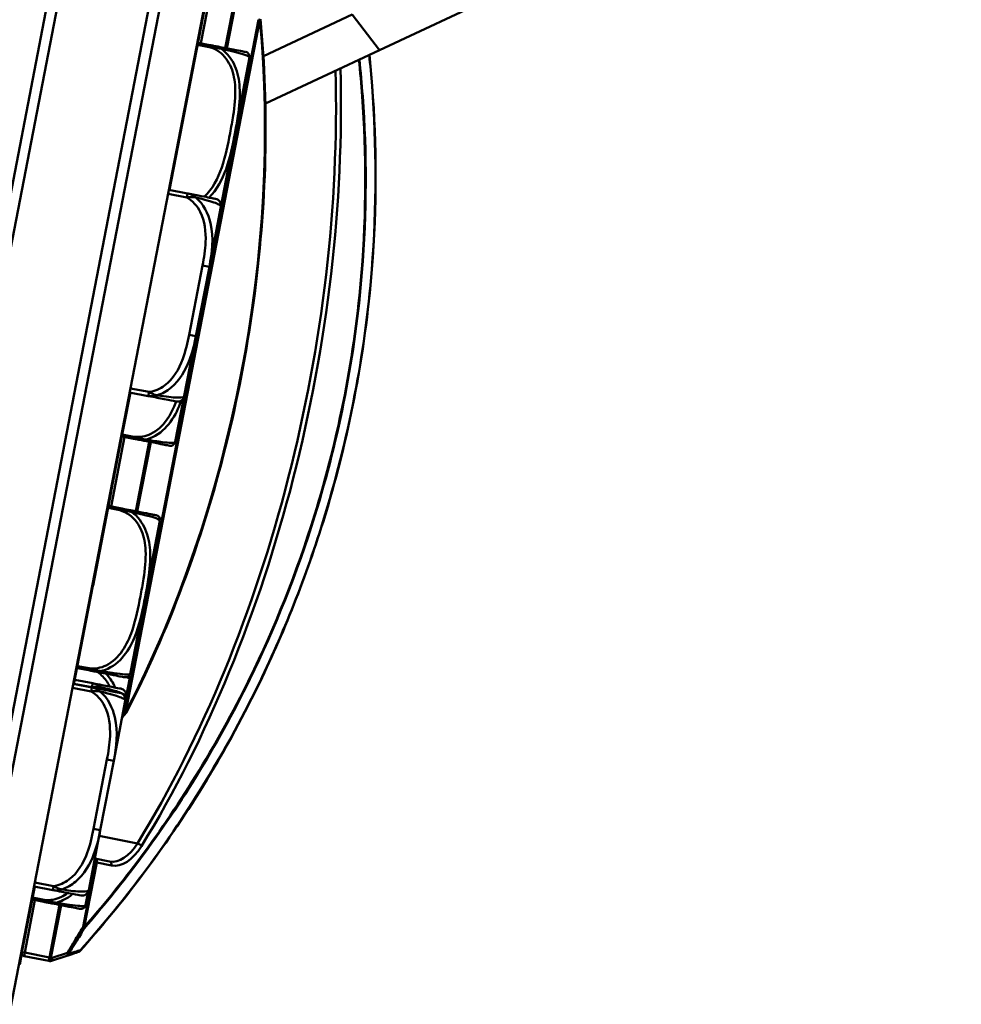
# Model space of a CAD drawing. Header units: inches. Extents: x 0.8 to 75.7, y -7.8 to 49.3.
# Tile 11 of 222: x 17.5 to 20.2, y 10.9 to 13.7. Entities that reach past the tile are written whole.
import ezdxf

# ---------------------------------------------------------------- set-up
doc = ezdxf.new("R2010")
doc.units = ezdxf.units.IN
doc.header["$MEASUREMENT"] = 0
for name, color, linetype, lineweight in [('Dimensions(ROSSANSI)', 7, 'Continuous', 25), ('Visible Edges(ROSSANSI)', 7, 'Continuous', 50), ('Visible Tangent Edges(ROSSANSI)', 7, 'Continuous', 50)]:
    doc.layers.add(name, color=color, linetype=linetype, lineweight=lineweight)
doc.styles.add('DEFAULT-ROSSANSI', font='arial.ttf')
doc.dimstyles.new('DEFAULT-ROSSANSI', dxfattribs={"dimtxt": 1, "dimasz": 0.098425, "dimexe": 0.125, "dimexo": 0.0625, "dimgap": 0.031496, "dimtad": 0, "dimtih": 1, "dimtoh": 1, "dimrnd": 1e-08, "dimzin": 0, "dimdsep": 46, "dimtxsty": 'DEFAULT-ROSSANSI', "dimcen": 0.09, "dimdle": 0.393701, "dimclrd": 7, "dimclre": 7, "dimclrt": 179, "dimadec": 0, "dimazin": 0, "dimtfac": 1, "dimtofl": 0, "dimtmove": 0, "dimatfit": 3, "dimfxl": 1, "dimtolj": 1, "dimtzin": 0, "dimlwd": 25, "dimlwe": 25, "dimarcsym": 0})

# ---------------------------------------------------------------- blocks, each defined once
blk = doc.blocks.new('*D7')
at = {"layer": 'Defpoints', "color": 0}
for p in [(19.9791, 26.1672), (2.7537, 7.6047), (15.8958, 5.062)]:
    blk.add_point(p, dxfattribs=at)
at = {"layer": 'Dimensions(ROSSANSI)', "color": 7, "lineweight": 25}
for p, q in [((19.9178, 26.1791), (6.7143, 28.7336)), ((6.8183, 28.6132), (4.9255, 18.8296)), ((2.7724, 7.7013), (4.6653, 17.4849)), ((15.8345, 5.0739), (2.631, 7.6284))]:
    blk.add_line(p, q, dxfattribs=at)
at = {"layer": 'Dimensions(ROSSANSI)', "color": 7}
for points in [[(6.8022, 28.6163), (6.8344, 28.6101), (6.837, 28.7099)], [(2.7563, 7.7044), (2.7885, 7.6982), (2.7537, 7.6047)]]:
    blk.add_solid(points, dxfattribs=at)
at = {"layer": 'Dimensions(ROSSANSI)', "color": 179, "lineweight": 25, "insert": (0.7831, 18.7981), "char_height": 1, "attachment_point": 1, "style": 'DEFAULT-ROSSANSI'}
blk.add_mtext('\\A1;21.50 [546.0]', dxfattribs=at)
blk = doc.blocks.new('*D9')
at = {"layer": 'Defpoints', "color": 0}
for p in [(21.4894, 26.325), (16.1888, 4.5732), (19.979, 2.9683)]:
    blk.add_point(p, dxfattribs=at)
at = {"layer": 'Dimensions(ROSSANSI)', "color": 7, "lineweight": 25}
for p, q in [((21.547, 26.3006), (28.7103, 23.2673)), ((28.5568, 23.2255), (24.5718, 13.8145)), ((20.0174, 3.0589), (24.0024, 12.4698)), ((16.2464, 4.5489), (20.0941, 2.9196))]:
    blk.add_line(p, q, dxfattribs=at)
at = {"layer": 'Dimensions(ROSSANSI)', "color": 7}
for points in [[(28.5417, 23.2319), (28.5719, 23.2191), (28.5952, 23.3161)], [(20.0022, 3.0653), (20.0325, 3.0525), (19.979, 2.9683)]]:
    blk.add_solid(points, dxfattribs=at)
at = {"layer": 'Dimensions(ROSSANSI)', "color": 179, "lineweight": 25, "insert": (20.2748, 13.7831), "char_height": 1, "attachment_point": 1, "style": 'DEFAULT-ROSSANSI'}
blk.add_mtext('\\A1;22.10 [561.3]', dxfattribs=at)
blk = doc.blocks.new('*D12')
at = {"layer": 'Defpoints', "color": 0}
for p in [(19.7898, 29.9942), (13.8515, 26.4502), (21.4107, 26.1392), (13.8515, 8.2874)]:
    blk.add_point(p, dxfattribs=at)
at = {"layer": 'Dimensions(ROSSANSI)', "color": 7, "lineweight": 25}
for p, q in [((13.8515, 26.5127), (13.8515, 30.9168)), ((21.4351, 26.1967), (22.6753, 29.1256))]:
    blk.add_line(p, q, dxfattribs=at)
for start, end in [(81.16585, 89.74941), (67.30059, 75.85919)]:
    blk.add_arc((13.8515, 8.2874), 22.5044, start, end, dxfattribs=at)
at = {"layer": 'Dimensions(ROSSANSI)', "color": 7}
for points in [[(13.9499, 30.7752), (13.95, 30.808), (13.8515, 30.7918)], [(22.5422, 29.0638), (22.5295, 29.0336), (22.6266, 29.0105)]]:
    blk.add_solid(points, dxfattribs=at)
at = {"layer": 'Dimensions(ROSSANSI)', "color": 179, "lineweight": 25, "insert": (17.3391, 30.8529), "char_height": 1, "attachment_point": 1, "style": 'DEFAULT-ROSSANSI'}
blk.add_mtext('\\A1;23°', dxfattribs=at)

msp = doc.modelspace()

# ---------------------------------------------------------------- linework, layer by layer
at = {"layer": 'Visible Edges(ROSSANSI)'}
for p, q in [((16.1658, 4.7832), (19.4609, 21.8144)), ((16.2885, 4.7595), (19.5836, 21.7906)), ((19.1271, 21.7631), (16.2236, 6.7564)), ((16.2588, 6.7801), (19.1508, 21.7279)), ((19.4041, 21.6789), (16.5121, 6.7311)), ((18.0856, 14.0375), (17.9242, 13.2035)), ((18.94, 13.7978), (18.5252, 13.6039)), ((18.1927, 13.5865), (18.4466, 13.7052)), ((18.0391, 13.6182), (18.0057, 13.6246)), ((18.1984, 13.4512), (18.5252, 13.6039)), ((18.0716, 13.1594), (18.1528, 13.5794)), ((17.9757, 13.1935), (17.9223, 13.2039)), ((18.0381, 12.9837), (18.0712, 13.155)), ((17.9997, 12.7851), (18.0381, 12.9837)), ((17.9665, 12.6139), (17.9997, 12.7851)), ((17.8121, 12.6237), (17.7766, 12.4404)), ((17.8101, 12.6241), (17.8635, 12.6137)), ((17.9411, 12.4852), (17.9652, 12.6096)), ((17.7878, 12.4981), (17.8211, 12.4916)), ((17.7764, 12.4394), (17.7574, 12.3412)), ((17.7744, 12.4397), (17.7764, 12.4394)), ((17.7746, 12.4405), (17.7766, 12.4401)), ((17.7746, 12.4403), (17.7765, 12.4399)), ((17.7747, 12.4408), (17.7766, 12.4404)), ((17.7553, 12.341), (17.7573, 12.3406)), ((17.7553, 12.3408), (17.7573, 12.3404)), ((17.7553, 12.3406), (17.7572, 12.3403)), ((17.7555, 12.3416), (17.7574, 12.3412)), ((17.7572, 12.3401), (17.7052, 12.0714)), ((17.7552, 12.3405), (17.7572, 12.3401)), ((17.7827, 12.2927), (17.7493, 12.2992)), ((17.8129, 11.8225), (17.8964, 12.2539)), ((17.7051, 12.0708), (17.6861, 11.9726)), ((17.7031, 12.0711), (17.7051, 12.0708)), ((17.7033, 12.0718), (17.7052, 12.0714)), ((17.686, 11.9721), (17.6507, 11.7897)), ((17.684, 11.9725), (17.686, 11.9721)), ((17.6841, 11.973), (17.6861, 11.9726)), ((17.6596, 11.8354), (17.6929, 11.8289)), ((17.7022, 11.7798), (17.6488, 11.7901)), ((17.7045, 11.792), (17.6531, 11.8019)), ((17.7023, 11.7804), (17.7045, 11.792)), ((17.8001, 11.7534), (17.8096, 11.8027)), ((17.7977, 11.7412), (17.8001, 11.7534)), ((17.7646, 11.57), (17.7977, 11.7412)), ((17.7261, 11.3713), (17.7646, 11.57)), ((17.693, 11.2001), (17.7261, 11.3713)), ((17.7522, 11.2821), (17.7104, 11.2902)), ((17.5385, 11.2099), (17.5049, 11.0363)), ((17.5366, 11.2103), (17.59, 11.2)), ((17.6847, 11.1598), (17.6917, 11.1959)), ((17.6855, 11.1611), (17.693, 11.2001)), ((17.5313, 11.1727), (17.5647, 11.1662)), ((17.5049, 11.0363), (17.4955, 10.9872)), ((17.5083, 11.0113), (17.5785, 10.9977)), ((17.5785, 10.9977), (17.5815, 10.9971)), ((17.5866, 10.9974), (17.6303, 11.012))]:
    msp.add_line(p, q, dxfattribs=at)
for centre, radius, start, end in [((18.1396, 13.5847), 0.0138, 355.5035, 79.05), ((18.1238, 13.585), 0.0295, 349.05, 354.922), ((18.0297, 13.5933), 0.124, 354.922, 355.5035), ((18.0519, 13.1587), 0.0197, 349.05, 79.05), ((17.9472, 12.6176), 0.0197, 259.05, 349.05), ((17.8217, 12.5182), 0.124, 342.5965, 343.178), ((17.9121, 12.4908), 0.0295, 343.178, 349.05), ((17.9269, 12.4852), 0.0138, 259.05, 342.5965), ((17.8832, 12.2593), 0.0138, 355.5035, 79.05), ((17.8674, 12.2595), 0.0295, 349.05, 354.922), ((17.7733, 12.2679), 0.124, 354.922, 355.5035), ((17.7987, 11.8225), 0.0138, 259.05, 342.5965), ((17.7941, 11.8057), 0.0157, 349.05, 26.0181), ((17.6935, 11.8555), 0.124, 342.5965, 343.178), ((17.7839, 11.8281), 0.0295, 343.178, 349.05), ((17.7784, 11.745), 0.0197, 349.05, 79.05), ((17.7807, 11.7572), 0.0197, 349.05, 79.05), ((17.7914, 11.7123), 0.01, 320.943, 332.547), ((17.6737, 11.2038), 0.0197, 259.05, 349.05), ((17.67, 11.1641), 0.0157, 332.4092, 349.05), ((17.6557, 11.1654), 0.0295, 343.178, 349.05), ((17.6705, 11.1598), 0.0138, 259.05, 342.5965), ((17.5653, 11.1927), 0.124, 342.5965, 343.178), ((17.5102, 11.0211), 0.01, 205.9199, 259.05), ((17.6611, 11.0328), 0.01, 288.4184, 318.2627), ((17.5834, 11.0069), 0.01, 259.05, 288.4184)]:
    msp.add_arc(centre, radius, start, end, dxfattribs=at)
for points, knots in [([(17.8003, 11.7077), (17.8598, 11.8223), (17.9139, 11.9446), (18.0093, 12.1997), (18.0505, 12.3326), (18.1186, 12.6039), (18.1453, 12.7423), (18.1834, 13.0194), (18.1947, 13.158), (18.2014, 13.4303), (18.1968, 13.5639), (18.1843, 13.6925)], [1.0802358, 1.0802358, 1.0802358, 1.0802358, 1.27646, 1.27646, 1.4726842, 1.4726842, 1.6689084, 1.6689084, 1.8651326, 1.8651326, 2.0613568, 2.0613568, 2.0613568, 2.0613568]), ([(18.1422, 13.5982), (18.1421, 13.5982), (18.142, 13.5983), (18.1375, 13.5991), (18.1319, 13.6002), (18.118, 13.6029), (18.0845, 13.6094), (18.0713, 13.6119), (18.0554, 13.615), (18.0391, 13.6182)], [1.0315402, 1.0315402, 1.0315402, 1.0315402, 1.2894252, 1.2894252, 1.2894252, 1.6107738, 1.6107738, 1.6107738, 1.7373496, 1.7373496, 1.7373496, 1.7373496]), ([(17.6686, 11.0261), (17.7253, 11.0897), (17.7809, 11.1569), (17.8954, 11.3076), (17.9539, 11.392), (18.0656, 11.5712), (18.1187, 11.6659), (18.2434, 11.9176), (18.3098, 12.0815), (18.3996, 12.3697), (18.4299, 12.4896), (18.4533, 12.6109), (18.4768, 12.7322), (18.4934, 12.8548), (18.5177, 13.1557), (18.5171, 13.3324), (18.5016, 13.5314), (18.4989, 13.5609), (18.4959, 13.5902)], [0.205703, 0.205703, 0.205703, 0.205703, 1.01733, 1.01733, 1.924013, 1.924013, 2.830701, 2.830701, 4.215232, 4.215232, 5.153714, 5.153714, 5.153714, 6.092195, 6.092195, 7.476726, 7.476726, 7.719969, 7.719969, 7.719969, 7.719969]), ([(18.0556, 13.1781), (18.0553, 13.1781), (18.0547, 13.1782), (18.0509, 13.179), (18.0459, 13.18), (18.0356, 13.182), (18.015, 13.1859), (18.0043, 13.188), (17.9909, 13.1906), (17.9757, 13.1935)], [0.2569537, 0.2569537, 0.2569537, 0.2569537, 0.4371919, 0.4371919, 0.4371919, 0.6739428, 0.6739428, 0.6739428, 0.7963818, 0.7963818, 0.7963818, 0.7963818]), ([(17.8635, 12.6137), (17.8815, 12.6103), (17.897, 12.6073), (17.9085, 12.605), (17.9261, 12.6016), (17.9349, 12.5999), (17.9393, 12.5991), (17.9426, 12.5984), (17.9431, 12.5983), (17.9435, 12.5983)], [-0.7968224, -0.7968224, -0.7968224, -0.7968224, -0.6514613, -0.6514613, -0.6514613, -0.427691, -0.427691, -0.427691, -0.2569517, -0.2569517, -0.2569517, -0.2569517]), ([(17.8211, 12.4916), (17.8313, 12.4896), (17.8415, 12.4877), (17.8508, 12.4859), (17.8678, 12.4826), (17.8819, 12.4799), (17.8923, 12.4778), (17.9027, 12.4758), (17.9095, 12.4745), (17.914, 12.4736), (17.9204, 12.4724), (17.9225, 12.472), (17.9235, 12.4718), (17.9241, 12.4717), (17.9242, 12.4717), (17.9243, 12.4717)], [0.3257308, 0.3257308, 0.3257308, 0.3257308, 0.4047738, 0.4047738, 0.4047738, 0.5505317, 0.5505317, 0.5505317, 0.6962896, 0.6962896, 0.6962896, 0.9025977, 0.9025977, 0.9025977, 1.0315402, 1.0315402, 1.0315402, 1.0315402]), ([(17.8858, 12.2728), (17.8857, 12.2728), (17.8856, 12.2728), (17.8811, 12.2737), (17.8754, 12.2748), (17.8615, 12.2775), (17.8281, 12.284), (17.8149, 12.2865), (17.799, 12.2896), (17.7827, 12.2927)], [1.0315402, 1.0315402, 1.0315402, 1.0315402, 1.2894252, 1.2894252, 1.2894252, 1.6107738, 1.6107738, 1.6107738, 1.7373496, 1.7373496, 1.7373496, 1.7373496]), ([(17.6929, 11.8289), (17.7031, 11.8269), (17.7133, 11.825), (17.7225, 11.8232), (17.7396, 11.8199), (17.7537, 11.8171), (17.7641, 11.8151), (17.7745, 11.8131), (17.7812, 11.8118), (17.7858, 11.8109), (17.7922, 11.8097), (17.7943, 11.8093), (17.7953, 11.8091), (17.7959, 11.809), (17.796, 11.809), (17.7961, 11.809)], [0.3257308, 0.3257308, 0.3257308, 0.3257308, 0.4047738, 0.4047738, 0.4047738, 0.5505317, 0.5505317, 0.5505317, 0.6962896, 0.6962896, 0.6962896, 0.9025977, 0.9025977, 0.9025977, 1.0315402, 1.0315402, 1.0315402, 1.0315402]), ([(17.7821, 11.7643), (17.7817, 11.7644), (17.7812, 11.7645), (17.7774, 11.7652), (17.7723, 11.7662), (17.762, 11.7682), (17.7414, 11.7722), (17.7308, 11.7742), (17.7174, 11.7768), (17.7022, 11.7798)], [0.2569537, 0.2569537, 0.2569537, 0.2569537, 0.4371919, 0.4371919, 0.4371919, 0.6739428, 0.6739428, 0.6739428, 0.7963818, 0.7963818, 0.7963818, 0.7963818]), ([(17.7845, 11.7765), (17.7831, 11.7768), (17.7811, 11.7772), (17.741, 11.7849), (17.7141, 11.7901), (17.7045, 11.792)], [0.2569537, 0.2569537, 0.2569537, 0.2569537, 0.5651984, 0.7193207, 0.7963818, 0.7963818, 0.7963818, 0.7963818]), ([(17.59, 11.2), (17.6079, 11.1965), (17.6234, 11.1935), (17.6349, 11.1913), (17.6526, 11.1878), (17.6614, 11.1861), (17.6658, 11.1853), (17.6691, 11.1846), (17.6696, 11.1846), (17.6699, 11.1845)], [-0.7968224, -0.7968224, -0.7968224, -0.7968224, -0.6514613, -0.6514613, -0.6514613, -0.427691, -0.427691, -0.427691, -0.2569517, -0.2569517, -0.2569517, -0.2569517]), ([(17.5647, 11.1662), (17.5749, 11.1642), (17.5851, 11.1623), (17.5943, 11.1605), (17.6113, 11.1572), (17.6255, 11.1544), (17.6359, 11.1524), (17.6462, 11.1504), (17.653, 11.1491), (17.6576, 11.1482), (17.664, 11.147), (17.6661, 11.1466), (17.6671, 11.1464), (17.6677, 11.1463), (17.6678, 11.1463), (17.6678, 11.1462)], [0.3257308, 0.3257308, 0.3257308, 0.3257308, 0.4047738, 0.4047738, 0.4047738, 0.5505317, 0.5505317, 0.5505317, 0.6962896, 0.6962896, 0.6962896, 0.9025977, 0.9025977, 0.9025977, 1.0315402, 1.0315402, 1.0315402, 1.0315402]), ([(17.6303, 11.012), (17.6326, 11.0128), (17.6349, 11.0135), (17.6407, 11.0155), (17.6443, 11.0167), (17.6479, 11.0179), (17.6509, 11.0188), (17.6538, 11.0198), (17.6593, 11.0216), (17.6618, 11.0225), (17.6643, 11.0233)], [0.0250944, 0.0250944, 0.0250944, 0.0250944, 0.0690821, 0.0690821, 0.1381643, 0.1381643, 0.1381643, 0.195225, 0.195225, 0.2431639, 0.2431639, 0.2431639, 0.2431639])]:
    msp.add_open_spline(points, degree=3, knots=knots, dxfattribs=at)
for points, degree in [([(17.7765, 12.4398), (17.7765, 12.4396), (17.7764, 12.4394)], 2), ([(17.7766, 12.4401), (17.7765, 12.44), (17.7765, 12.4399)], 2), ([(17.7765, 12.4399), (17.7765, 12.4398), (17.7765, 12.4398)], 2), ([(17.7766, 12.4404), (17.7766, 12.4403), (17.7766, 12.4401)], 2), ([(17.7574, 12.3412), (17.7573, 12.3408), (17.7573, 12.3406)], 2), ([(17.7573, 12.3406), (17.7573, 12.3405), (17.7573, 12.3404)], 2), ([(17.7573, 12.3404), (17.7572, 12.3403), (17.7572, 12.3403)], 2), ([(17.7572, 12.3403), (17.7572, 12.3402), (17.7572, 12.3401)], 2), ([(17.7052, 12.0714), (17.7052, 12.0711), (17.7051, 12.0708)], 2), ([(17.6861, 11.9726), (17.686, 11.9723), (17.686, 11.9721)], 2), ([(17.7883, 11.6928), (17.7919, 11.6972), (17.7956, 11.7016), (17.7991, 11.706)], 3)]:
    msp.add_open_spline(points, degree=degree, dxfattribs=at)
at = {"layer": 'Visible Tangent Edges(ROSSANSI)'}
for p, q in [((18.0136, 13.6231), (18.0562, 13.8436)), ((18.1264, 13.83), (18.0838, 13.6095)), ((18.0884, 13.6086), (18.1311, 13.8291)), ((18.4466, 13.7052), (18.5252, 13.6039)), ((18.1789, 13.6907), (17.796, 11.7114)), ((17.7995, 11.7107), (18.1825, 13.69)), ((18.1825, 13.69), (18.1789, 13.6907)), ((18.0046, 13.6188), (18.038, 13.6124)), ((18.038, 13.6124), (18.0391, 13.6182)), ((18.0715, 13.1601), (18.1532, 13.5823)), ((17.92, 13.1923), (17.9735, 13.1819)), ((17.9735, 13.1819), (17.9757, 13.1935)), ((18.0188, 12.9875), (17.9803, 12.7889)), ((18.0188, 12.9875), (18.0381, 12.9837)), ((17.9803, 12.7889), (17.9997, 12.7851)), ((17.8658, 12.6253), (17.8124, 12.6357)), ((17.8635, 12.6137), (17.8658, 12.6253)), ((17.9404, 12.4823), (17.9649, 12.6091)), ((17.7571, 12.2977), (17.7956, 12.4966)), ((17.8223, 12.4974), (17.7889, 12.5039)), ((17.8211, 12.4916), (17.8223, 12.4974)), ((17.8658, 12.483), (17.8273, 12.2841)), ((17.832, 12.2832), (17.8704, 12.4821)), ((17.7745, 12.4401), (17.7765, 12.4398)), ((17.7482, 12.2934), (17.7815, 12.2869)), ((17.7815, 12.2869), (17.7827, 12.2927)), ((17.8122, 11.8196), (17.8968, 12.2569)), ((17.694, 11.8347), (17.6607, 11.8412)), ((17.6929, 11.8289), (17.694, 11.8347)), ((17.7354, 11.8088), (17.7354, 11.8088)), ((17.7422, 11.8192), (17.7422, 11.8192)), ((17.6465, 11.7785), (17.6999, 11.7682)), ((17.6508, 11.7903), (17.7023, 11.7804)), ((17.6999, 11.7682), (17.7022, 11.7798)), ((17.7393, 11.8042), (17.7393, 11.8042)), ((17.796, 11.7114), (17.7995, 11.7107)), ((17.7452, 11.5737), (17.7068, 11.3751)), ((17.7452, 11.5737), (17.7646, 11.57)), ((17.7068, 11.3751), (17.7261, 11.3713)), ((17.8324, 11.3338), (17.723, 11.355)), ((17.7125, 11.2796), (17.6767, 11.0948)), ((17.6802, 11.0941), (17.716, 11.2789)), ((17.7085, 11.2804), (17.7125, 11.2796)), ((17.716, 11.2789), (17.7125, 11.2796)), ((17.716, 11.2789), (17.7584, 11.2707)), ((17.5922, 11.2115), (17.5388, 11.2219)), ((17.59, 11.2), (17.5922, 11.2115)), ((17.684, 11.1569), (17.6914, 11.1953)), ((17.5102, 11.0211), (17.5392, 11.1711)), ((17.5658, 11.172), (17.5325, 11.1784)), ((17.5647, 11.1662), (17.5658, 11.172)), ((17.6094, 11.1576), (17.5804, 11.0075)), ((17.585, 11.0066), (17.614, 11.1567)), ((17.6767, 11.0948), (17.6802, 11.0941)), ((17.5023, 11.0226), (17.5102, 11.0211)), ((17.503, 11.0367), (17.5049, 11.0363)), ((17.5102, 11.0211), (17.5083, 11.0113)), ((17.5804, 11.0075), (17.5102, 11.0211)), ((17.6318, 11.0206), (17.5881, 11.006)), ((17.5785, 10.9977), (17.5804, 11.0075)), ((17.5804, 11.0075), (17.585, 11.0066)), ((17.5881, 11.006), (17.585, 11.0066))]:
    msp.add_line(p, q, dxfattribs=at)
msp.add_arc((16.1346, 13.0595), 2.1395, 320.7157, 320.943, dxfattribs=at)
for centre, major_axis, ratio, start_param, end_param in [((16.9632, 12.8992), (-0.4064, -2.1006), 0.5547, 1.080236, 2.061357), ((18.1743, 13.6915), (0.00995, 0.00097), 0.391996, 5.635983, 6.283185), ((16.9877, 12.8944), (-0.4653, -2.4049), 0.5547, 0.976398, 1.950042), ((16.9959, 12.8929), (0.4672, 2.4148), 0.5547, 4.11799, 5.09393), ((17.7914, 11.7123), (0.00777, -0.0063), 0.244484, 0, 1.141522), ((17.7914, 11.7123), (0.00887, -0.00461), 0.391996, 0, 0.647202), ((17.7807, 11.4294), (-0.0285, -0.1473), 0.5547, 0, 0.976398), ((17.8358, 11.3275), (0.00853, -0.00523), 0.465957, 0.677589, 2.248385), ((17.7888, 11.4278), (-0.0304, -0.1571), 0.5547, 0, 0.976398), ((17.7078, 11.2805), (0.0019, 0.00982), 0.83205, 4.712389, 6.198195), ((17.7078, 11.2805), (0.0019, 0.00982), 0.471858, 4.712389, 6.132933), ((17.7503, 11.2723), (0.0019, 0.00982), 0.83205, 4.712389, 6.283185), ((17.6721, 11.0957), (0.00859, -0.00511), 0.178388, 0.30791, 1.110784), ((17.6721, 11.0957), (0.00753, -0.00658), 0.60209, 0.38277, 0.768059), ((17.6271, 11.0215), (0.00316, -0.00949), 0.42269, 0, 1.337269), ((17.6271, 11.0215), (0.00316, -0.00949), 0.908669, 0, 0.804377), ((17.6271, 11.0215), (0.00851, -0.00525), 0.185948, 0.311111, 1.113669), ((17.6611, 11.0328), (0.00316, -0.00949), 0.90902, 0, 0.810929), ((17.6611, 11.0328), (0.00746, -0.00666), 0.603716, 0, 0.388684), ((17.5804, 11.0075), (-0.0019, -0.00982), 0.471858, 0, 1.570796), ((17.5834, 11.0069), (-0.0019, -0.00982), 0.471858, 0, 1.570796), ((17.5834, 11.0069), (0.00316, -0.00949), 0.42269, 0, 1.337269)]:
    msp.add_ellipse(centre, major_axis=major_axis, ratio=ratio, start_param=start_param, end_param=end_param, dxfattribs=at)
for points, knots in [([(18.038, 13.6124), (18.0481, 13.6098), (18.0577, 13.6052), (18.0661, 13.5991), (18.0816, 13.5878), (18.0931, 13.5714), (18.1004, 13.5536), (18.1077, 13.5357), (18.1111, 13.5165), (18.1121, 13.4974), (18.1135, 13.4702), (18.1104, 13.443), (18.1062, 13.4163), (18.1036, 13.3996), (18.1006, 13.3829), (18.0974, 13.3663), (18.0909, 13.3331), (18.0843, 13.2999), (18.0734, 13.2676), (18.0628, 13.2366), (18.0471, 13.2053), (18.0228, 13.1841)], [0.325731, 0.325731, 0.325731, 0.325731, 0.404774, 0.404774, 0.404774, 0.550532, 0.550532, 0.550532, 0.69629, 0.69629, 0.69629, 0.902598, 0.902598, 0.902598, 1.03154, 1.03154, 1.03154, 1.289425, 1.289425, 1.289425, 1.538211, 1.538211, 1.538211, 1.538211]), ([(18.038, 13.6124), (18.0399, 13.6121), (18.0419, 13.6118), (18.0457, 13.6114), (18.0475, 13.6112), (18.0505, 13.6109), (18.0517, 13.6108), (18.0536, 13.6106), (18.0543, 13.6105), (18.0565, 13.6102), (18.058, 13.6101), (18.0618, 13.6095), (18.0641, 13.6091), (18.0685, 13.6082), (18.0705, 13.6077), (18.0725, 13.6071)], [-0.0844808, -0.0844808, -0.0844808, -0.0844808, -0.06943799, -0.06943799, -0.05587828, -0.05587828, -0.04740346, -0.04740346, -0.04210669, -0.04210669, -0.03151317, -0.03151317, -0.01456352, -0.01456352, 0.00026741, 0.00026741, 0.00026741, 0.00026741]), ([(18.0725, 13.6071), (18.0706, 13.6082), (18.0687, 13.6092), (18.0645, 13.6112), (18.0623, 13.6121), (18.0586, 13.6134), (18.0572, 13.6139), (18.0551, 13.6145), (18.0544, 13.6147), (18.0525, 13.6152), (18.0514, 13.6155), (18.0485, 13.6162), (18.0467, 13.6166), (18.043, 13.6174), (18.041, 13.6178), (18.0391, 13.6182)], [-0.00026741, -0.00026741, -0.00026741, -0.00026741, 0.01456352, 0.01456352, 0.03151317, 0.03151317, 0.04210669, 0.04210669, 0.04740346, 0.04740346, 0.05587828, 0.05587828, 0.06943799, 0.06943799, 0.0844808, 0.0844808, 0.0844808, 0.0844808]), ([(18.4954, 13.59), (18.4985, 13.5604), (18.5012, 13.5306), (18.5166, 13.3315), (18.5172, 13.155), (18.493, 12.8545), (18.4763, 12.7321), (18.4529, 12.611), (18.4295, 12.4899), (18.3992, 12.3701), (18.3096, 12.0823), (18.2433, 11.9187), (18.1188, 11.6673), (18.0658, 11.5727), (17.9544, 11.3938), (17.896, 11.3095), (17.7817, 11.159), (17.7261, 11.0918), (17.6695, 11.0283)], [-7.722946, -7.722946, -7.722946, -7.722946, -7.476726, -7.476726, -6.092195, -6.092195, -5.153714, -5.153714, -5.153714, -4.215232, -4.215232, -2.830701, -2.830701, -1.924013, -1.924013, -1.01733, -1.01733, -0.205703, -0.205703, -0.205703, -0.205703]), ([(18.0366, 13.1813), (18.0601, 13.2035), (18.0755, 13.2339), (18.0859, 13.2634), (18.0976, 13.2967), (18.1043, 13.3302), (18.1108, 13.3637), (18.114, 13.3804), (18.1171, 13.3972), (18.1197, 13.4142), (18.1238, 13.4414), (18.1268, 13.4695), (18.1248, 13.498), (18.1234, 13.5182), (18.1194, 13.5387), (18.1111, 13.5579), (18.1027, 13.577), (18.0898, 13.5947), (18.0725, 13.6071)], [-1.518152, -1.518152, -1.518152, -1.518152, -1.289425, -1.289425, -1.289425, -1.03154, -1.03154, -1.03154, -0.902598, -0.902598, -0.902598, -0.69629, -0.69629, -0.69629, -0.550532, -0.550532, -0.550532, -0.405761, -0.405761, -0.405761, -0.405761]), ([(18.0725, 13.6071), (18.0786, 13.6058), (18.0844, 13.6045), (18.0898, 13.6033), (18.1272, 13.595), (18.1425, 13.5898), (18.1485, 13.587), (18.1533, 13.5846), (18.1533, 13.5836), (18.1533, 13.5836)], [-1.6573193, -1.6573193, -1.6573193, -1.6573193, -1.6107738, -1.6107738, -1.6107738, -1.2894252, -1.2894252, -1.2894252, -1.0315402, -1.0315402, -1.0315402, -1.0315402]), ([(18.4659, 13.5762), (18.4696, 13.5413), (18.4728, 13.5061), (18.4874, 13.3083), (18.4875, 13.139), (18.4639, 12.8505), (18.4478, 12.7328), (18.4253, 12.6163), (18.4027, 12.4998), (18.3737, 12.3846), (18.288, 12.1081), (18.2248, 11.9511), (18.1053, 11.7074), (18.0538, 11.6146), (17.9453, 11.439), (17.8885, 11.3563), (17.7811, 11.2137), (17.7311, 11.1524), (17.6802, 11.0941)], [2.443834, 2.443834, 2.443834, 2.443834, 2.735767, 2.735767, 4.066581, 4.066581, 4.970623, 4.970623, 4.970623, 5.874664, 5.874664, 7.205478, 7.205478, 8.095734, 8.095734, 8.985984, 8.985984, 9.724261, 9.724261, 9.724261, 9.724261]), ([(17.6805, 11.0913), (17.7315, 11.1496), (17.7815, 11.2111), (17.889, 11.354), (17.9459, 11.4368), (18.0545, 11.6127), (18.1061, 11.7057), (18.2257, 11.9497), (18.2891, 12.1071), (18.3749, 12.384), (18.4039, 12.4994), (18.4265, 12.6161), (18.4491, 12.7328), (18.4652, 12.8507), (18.4888, 13.1396), (18.4888, 13.3092), (18.4742, 13.5071), (18.4711, 13.5421), (18.4674, 13.5769)], [-9.724261, -9.724261, -9.724261, -9.724261, -8.985984, -8.985984, -8.095734, -8.095734, -7.205478, -7.205478, -5.874664, -5.874664, -4.970623, -4.970623, -4.970623, -4.066581, -4.066581, -2.735767, -2.735767, -2.44558, -2.44558, -2.44558, -2.44558]), ([(17.9991, 13.182), (17.9978, 13.1831), (17.9965, 13.1842), (17.9937, 13.1862), (17.9921, 13.1872), (17.9896, 13.1886), (17.9886, 13.1891), (17.9871, 13.1898), (17.9866, 13.19), (17.9853, 13.1906), (17.9845, 13.1909), (17.9824, 13.1917), (17.9812, 13.1921), (17.9785, 13.1929), (17.9771, 13.1933), (17.9757, 13.1935)], [-0.00023197, -0.00023197, -0.00023197, -0.00023197, 0.00913095, 0.00913095, 0.01983142, 0.01983142, 0.02651922, 0.02651922, 0.02986312, 0.02986312, 0.03521335, 0.03521335, 0.04377373, 0.04377373, 0.0532704, 0.0532704, 0.0532704, 0.0532704]), ([(17.9735, 13.1819), (17.9749, 13.1822), (17.9765, 13.1824), (17.9794, 13.1828), (17.9807, 13.1829), (17.983, 13.183), (17.9839, 13.1831), (17.9853, 13.1831), (17.9858, 13.1831), (17.9874, 13.1832), (17.9885, 13.1832), (17.9913, 13.1831), (17.9931, 13.1829), (17.9962, 13.1826), (17.9977, 13.1823), (17.9991, 13.182)], [-0.0532704, -0.0532704, -0.0532704, -0.0532704, -0.04377373, -0.04377373, -0.03521335, -0.03521335, -0.02986312, -0.02986312, -0.02651922, -0.02651922, -0.01983142, -0.01983142, -0.00913095, -0.00913095, 0.00023197, 0.00023197, 0.00023197, 0.00023197]), ([(17.9735, 13.1819), (17.9903, 13.1728), (18.0034, 13.1576), (18.012, 13.1404), (18.0253, 13.114), (18.0285, 13.0837), (18.0274, 13.0543), (18.0265, 13.0319), (18.023, 13.0095), (18.0188, 12.9875)], [-0.7968224, -0.7968224, -0.7968224, -0.7968224, -0.6514613, -0.6514613, -0.6514613, -0.427691, -0.427691, -0.427691, -0.2569517, -0.2569517, -0.2569517, -0.2569517]), ([(17.9991, 13.182), (18.0117, 13.1791), (18.0232, 13.1762), (18.0524, 13.168), (18.0624, 13.1638), (18.0708, 13.1582), (18.0718, 13.1563), (18.0712, 13.155)], [-0.7478145, -0.7478145, -0.7478145, -0.7478145, -0.6493253, -0.6493253, -0.427691, -0.427691, -0.2569537, -0.2569537, -0.2569537, -0.2569537]), ([(18.0381, 12.9837), (18.0459, 13.0234), (18.0512, 13.0656), (18.0351, 13.1356), (18.0216, 13.1631), (17.9991, 13.182)], [0.2569517, 0.2569517, 0.2569517, 0.2569517, 0.5559983, 0.5559983, 0.7482818, 0.7482818, 0.7482818, 0.7482818]), ([(17.9803, 12.7889), (17.9758, 12.7656), (17.9704, 12.7423), (17.9621, 12.7201), (17.9512, 12.6909), (17.9351, 12.6626), (17.9101, 12.6438), (17.8971, 12.634), (17.8819, 12.6272), (17.8658, 12.6253)], [0.2569537, 0.2569537, 0.2569537, 0.2569537, 0.4371919, 0.4371919, 0.4371919, 0.6739428, 0.6739428, 0.6739428, 0.7963818, 0.7963818, 0.7963818, 0.7963818]), ([(17.8895, 12.6157), (17.9037, 12.6207), (17.9172, 12.6283), (17.9539, 12.6589), (17.9704, 12.6881), (17.9898, 12.7396), (17.9956, 12.7621), (17.9997, 12.7851)], [-0.7478145, -0.7478145, -0.7478145, -0.7478145, -0.6493253, -0.6493253, -0.427691, -0.427691, -0.2569537, -0.2569537, -0.2569537, -0.2569537]), ([(17.8895, 12.6157), (17.8881, 12.6159), (17.8867, 12.6163), (17.8836, 12.6171), (17.8819, 12.6176), (17.8793, 12.6186), (17.8783, 12.619), (17.8768, 12.6196), (17.8763, 12.6198), (17.875, 12.6204), (17.8742, 12.6208), (17.8722, 12.6217), (17.8709, 12.6224), (17.8684, 12.6238), (17.8671, 12.6245), (17.8658, 12.6253)], [-0.00023197, -0.00023197, -0.00023197, -0.00023197, 0.00913095, 0.00913095, 0.01983142, 0.01983142, 0.02651922, 0.02651922, 0.02986312, 0.02986312, 0.03521335, 0.03521335, 0.04377373, 0.04377373, 0.0532704, 0.0532704, 0.0532704, 0.0532704]), ([(17.9429, 12.5984), (17.9291, 12.5604), (17.9072, 12.5233), (17.871, 12.5057), (17.8559, 12.4984), (17.8388, 12.4952), (17.8223, 12.4974)], [1.3069496, 1.3069496, 1.3069496, 1.3069496, 1.6107738, 1.6107738, 1.6107738, 1.7373496, 1.7373496, 1.7373496, 1.7373496]), ([(17.8563, 12.4894), (17.8629, 12.491), (17.8694, 12.4933), (17.8756, 12.4962), (17.9185, 12.5161), (17.9431, 12.5592), (17.9577, 12.6007), (17.9577, 12.6008), (17.9577, 12.6009), (17.9578, 12.601)], [-1.6573193, -1.6573193, -1.6573193, -1.6573193, -1.6107738, -1.6107738, -1.6107738, -1.2894252, -1.2894252, -1.2894252, -1.2886638, -1.2886638, -1.2886638, -1.2886638]), ([(17.8635, 12.6137), (17.8649, 12.6135), (17.8663, 12.6133), (17.8691, 12.613), (17.8705, 12.6129), (17.8727, 12.6129), (17.8735, 12.6129), (17.8749, 12.6129), (17.8755, 12.6129), (17.8771, 12.6131), (17.8782, 12.6132), (17.8811, 12.6135), (17.8829, 12.6139), (17.8863, 12.6147), (17.8879, 12.6151), (17.8895, 12.6157)], [-0.0532704, -0.0532704, -0.0532704, -0.0532704, -0.04377373, -0.04377373, -0.03521335, -0.03521335, -0.02986312, -0.02986312, -0.02651922, -0.02651922, -0.01983142, -0.01983142, -0.00913095, -0.00913095, 0.00023197, 0.00023197, 0.00023197, 0.00023197]), ([(17.9665, 12.6139), (17.9662, 12.6115), (17.9628, 12.6088), (17.9333, 12.6098), (17.9149, 12.6117), (17.8895, 12.6157)], [0.2569517, 0.2569517, 0.2569517, 0.2569517, 0.5559983, 0.5559983, 0.7482818, 0.7482818, 0.7482818, 0.7482818]), ([(17.8211, 12.4916), (17.8231, 12.4912), (17.825, 12.4909), (17.8288, 12.4902), (17.8306, 12.4899), (17.8336, 12.4895), (17.8347, 12.4893), (17.8366, 12.4891), (17.8373, 12.489), (17.8395, 12.4888), (17.841, 12.4887), (17.8449, 12.4886), (17.8473, 12.4886), (17.8519, 12.4888), (17.8541, 12.4891), (17.8563, 12.4894)], [-0.0844808, -0.0844808, -0.0844808, -0.0844808, -0.06943799, -0.06943799, -0.05587828, -0.05587828, -0.04740346, -0.04740346, -0.04210669, -0.04210669, -0.03151317, -0.03151317, -0.01456352, -0.01456352, 0.00026741, 0.00026741, 0.00026741, 0.00026741]), ([(17.8563, 12.4894), (17.8542, 12.4896), (17.8521, 12.4899), (17.8477, 12.4907), (17.8454, 12.4912), (17.8417, 12.4921), (17.8402, 12.4925), (17.8381, 12.4931), (17.8374, 12.4932), (17.8356, 12.4938), (17.8344, 12.4941), (17.8316, 12.4949), (17.8298, 12.4954), (17.8261, 12.4964), (17.8242, 12.497), (17.8223, 12.4974)], [-0.00026741, -0.00026741, -0.00026741, -0.00026741, 0.01456352, 0.01456352, 0.03151317, 0.03151317, 0.04210669, 0.04210669, 0.04740346, 0.04740346, 0.05587828, 0.05587828, 0.06943799, 0.06943799, 0.0844808, 0.0844808, 0.0844808, 0.0844808]), ([(17.94, 12.4811), (17.94, 12.4811), (17.9398, 12.4809), (17.939, 12.4806), (17.9378, 12.4801), (17.9352, 12.4795), (17.9278, 12.4797), (17.9225, 12.4799), (17.9147, 12.4805), (17.9029, 12.4821), (17.8912, 12.4836), (17.8753, 12.4861), (17.8563, 12.4894)], [-1.0315402, -1.0315402, -1.0315402, -1.0315402, -0.9025977, -0.9025977, -0.9025977, -0.6962896, -0.6962896, -0.6962896, -0.5505317, -0.5505317, -0.5505317, -0.4057611, -0.4057611, -0.4057611, -0.4057611]), ([(17.7815, 12.2869), (17.7916, 12.2844), (17.8013, 12.2798), (17.8097, 12.2736), (17.8252, 12.2624), (17.8367, 12.246), (17.844, 12.2281), (17.8513, 12.2103), (17.8546, 12.1911), (17.8556, 12.1719), (17.857, 12.1448), (17.8539, 12.1176), (17.8498, 12.0909), (17.8472, 12.0741), (17.8441, 12.0575), (17.8409, 12.0409), (17.8345, 12.0076), (17.8279, 11.9744), (17.8169, 11.9422), (17.8033, 11.9021), (17.7811, 11.8616), (17.7428, 11.843), (17.7277, 11.8357), (17.7105, 11.8325), (17.694, 11.8347)], [0.325731, 0.325731, 0.325731, 0.325731, 0.404774, 0.404774, 0.404774, 0.550532, 0.550532, 0.550532, 0.69629, 0.69629, 0.69629, 0.902598, 0.902598, 0.902598, 1.03154, 1.03154, 1.03154, 1.289425, 1.289425, 1.289425, 1.610774, 1.610774, 1.610774, 1.73735, 1.73735, 1.73735, 1.73735]), ([(17.7815, 12.2869), (17.7835, 12.2867), (17.7855, 12.2864), (17.7893, 12.286), (17.7911, 12.2858), (17.7941, 12.2855), (17.7952, 12.2854), (17.7971, 12.2852), (17.7979, 12.2851), (17.8001, 12.2848), (17.8015, 12.2846), (17.8053, 12.2841), (17.8077, 12.2837), (17.8121, 12.2828), (17.8141, 12.2823), (17.8161, 12.2817)], [-0.0844808, -0.0844808, -0.0844808, -0.0844808, -0.06943799, -0.06943799, -0.05587828, -0.05587828, -0.04740346, -0.04740346, -0.04210669, -0.04210669, -0.03151317, -0.03151317, -0.01456352, -0.01456352, 0.00026741, 0.00026741, 0.00026741, 0.00026741]), ([(17.8161, 12.2817), (17.8142, 12.2828), (17.8123, 12.2838), (17.8081, 12.2858), (17.8058, 12.2867), (17.8022, 12.288), (17.8008, 12.2885), (17.7986, 12.2891), (17.7979, 12.2893), (17.7961, 12.2898), (17.795, 12.2901), (17.7921, 12.2908), (17.7903, 12.2912), (17.7866, 12.292), (17.7846, 12.2924), (17.7827, 12.2927)], [-0.00026741, -0.00026741, -0.00026741, -0.00026741, 0.01456352, 0.01456352, 0.03151317, 0.03151317, 0.04210669, 0.04210669, 0.04740346, 0.04740346, 0.05587828, 0.05587828, 0.06943799, 0.06943799, 0.0844808, 0.0844808, 0.0844808, 0.0844808]), ([(17.728, 11.8267), (17.7347, 11.8283), (17.7412, 11.8306), (17.7474, 11.8335), (17.7903, 11.8533), (17.8149, 11.8965), (17.8295, 11.938), (17.8412, 11.9713), (17.8479, 12.0048), (17.8544, 12.0383), (17.8576, 12.055), (17.8607, 12.0718), (17.8632, 12.0888), (17.8673, 12.116), (17.8703, 12.144), (17.8684, 12.1726), (17.867, 12.1928), (17.863, 12.2133), (17.8546, 12.2325), (17.8463, 12.2516), (17.8334, 12.2693), (17.8161, 12.2817)], [-1.657319, -1.657319, -1.657319, -1.657319, -1.610774, -1.610774, -1.610774, -1.289425, -1.289425, -1.289425, -1.03154, -1.03154, -1.03154, -0.902598, -0.902598, -0.902598, -0.69629, -0.69629, -0.69629, -0.550532, -0.550532, -0.550532, -0.405761, -0.405761, -0.405761, -0.405761]), ([(17.8161, 12.2817), (17.8221, 12.2804), (17.828, 12.2791), (17.8334, 12.2779), (17.8708, 12.2695), (17.886, 12.2644), (17.892, 12.2615), (17.8969, 12.2592), (17.8969, 12.2582), (17.8969, 12.2582)], [-1.6573193, -1.6573193, -1.6573193, -1.6573193, -1.6107738, -1.6107738, -1.6107738, -1.2894252, -1.2894252, -1.2894252, -1.0315402, -1.0315402, -1.0315402, -1.0315402]), ([(17.728, 11.8267), (17.726, 11.8269), (17.7239, 11.8272), (17.7195, 11.828), (17.7172, 11.8285), (17.7134, 11.8294), (17.712, 11.8298), (17.7099, 11.8303), (17.7092, 11.8305), (17.7073, 11.831), (17.7062, 11.8314), (17.7033, 11.8322), (17.7016, 11.8327), (17.6979, 11.8337), (17.696, 11.8342), (17.694, 11.8347)], [-0.00026741, -0.00026741, -0.00026741, -0.00026741, 0.01456352, 0.01456352, 0.03151317, 0.03151317, 0.04210669, 0.04210669, 0.04740346, 0.04740346, 0.05587828, 0.05587828, 0.06943799, 0.06943799, 0.0844808, 0.0844808, 0.0844808, 0.0844808]), ([(17.6929, 11.8289), (17.6949, 11.8285), (17.6968, 11.8282), (17.7006, 11.8275), (17.7024, 11.8272), (17.7053, 11.8268), (17.7065, 11.8266), (17.7084, 11.8264), (17.7091, 11.8263), (17.7113, 11.8261), (17.7128, 11.826), (17.7167, 11.8259), (17.7191, 11.8259), (17.7237, 11.8261), (17.7259, 11.8264), (17.728, 11.8267)], [-0.0844808, -0.0844808, -0.0844808, -0.0844808, -0.06943799, -0.06943799, -0.05587828, -0.05587828, -0.04740346, -0.04740346, -0.04210669, -0.04210669, -0.03151317, -0.03151317, -0.01456352, -0.01456352, 0.00026741, 0.00026741, 0.00026741, 0.00026741]), ([(17.7171, 11.8242), (17.7189, 11.8231), (17.7207, 11.8219), (17.7327, 11.8129), (17.7414, 11.8028), (17.7497, 11.7888), (17.7514, 11.7857), (17.7529, 11.7826)], [-0.5225739, -0.5225739, -0.5225739, -0.5225739, -0.5065022, -0.5065022, -0.4084798, -0.4084798, -0.3821964, -0.3821964, -0.3821964, -0.3821964]), ([(17.8118, 11.8184), (17.8118, 11.8184), (17.8116, 11.8182), (17.8108, 11.8179), (17.8096, 11.8174), (17.807, 11.8168), (17.7996, 11.817), (17.7943, 11.8172), (17.7865, 11.8178), (17.7747, 11.8194), (17.763, 11.8209), (17.7471, 11.8234), (17.728, 11.8267)], [-1.0315402, -1.0315402, -1.0315402, -1.0315402, -0.9025977, -0.9025977, -0.9025977, -0.6962896, -0.6962896, -0.6962896, -0.5505317, -0.5505317, -0.5505317, -0.4057611, -0.4057611, -0.4057611, -0.4057611]), ([(17.7689, 11.7795), (17.768, 11.7816), (17.7613, 11.7961), (17.7519, 11.8096), (17.7419, 11.8194)], [0.3596488, 0.3596488, 0.3596488, 0.3596488, 0.3751575, 0.4695942, 0.4695942, 0.4695942, 0.4695942]), ([(17.7256, 11.7682), (17.7243, 11.7693), (17.723, 11.7704), (17.7201, 11.7724), (17.7186, 11.7734), (17.716, 11.7748), (17.7151, 11.7753), (17.7136, 11.776), (17.7131, 11.7763), (17.7118, 11.7768), (17.711, 11.7771), (17.7089, 11.7779), (17.7076, 11.7784), (17.705, 11.7791), (17.7036, 11.7795), (17.7022, 11.7798)], [-0.00023197, -0.00023197, -0.00023197, -0.00023197, 0.00913095, 0.00913095, 0.01983142, 0.01983142, 0.02651922, 0.02651922, 0.02986312, 0.02986312, 0.03521335, 0.03521335, 0.04377373, 0.04377373, 0.0532704, 0.0532704, 0.0532704, 0.0532704]), ([(17.7023, 11.7804), (17.7106, 11.7818), (17.7197, 11.7821), (17.7279, 11.7805), (17.7279, 11.7805), (17.7279, 11.7805)], [-0.0532704, -0.0532704, -0.0532704, -0.0532704, 0, 0, 0.00020889, 0.00020889, 0.00020889, 0.00020889]), ([(17.7279, 11.7805), (17.7279, 11.7805), (17.7279, 11.7805), (17.7206, 11.7868), (17.7123, 11.7905), (17.7045, 11.792)], [-0.00023077, -0.00023077, -0.00023077, -0.00023077, 0, 0, 0.0532704, 0.0532704, 0.0532704, 0.0532704]), ([(17.7279, 11.7805), (17.7317, 11.7796), (17.7549, 11.7741), (17.7975, 11.7617), (17.8005, 11.7559), (17.8001, 11.7534)], [-0.7479209, -0.7479209, -0.7479209, -0.7479209, -0.7193207, -0.5651984, -0.2569537, -0.2569537, -0.2569537, -0.2569537]), ([(17.6999, 11.7682), (17.7014, 11.7684), (17.7029, 11.7686), (17.7058, 11.769), (17.7072, 11.7691), (17.7095, 11.7693), (17.7103, 11.7693), (17.7117, 11.7693), (17.7123, 11.7694), (17.7139, 11.7694), (17.715, 11.7694), (17.7178, 11.7693), (17.7195, 11.7691), (17.7227, 11.7688), (17.7241, 11.7685), (17.7256, 11.7682)], [-0.0532704, -0.0532704, -0.0532704, -0.0532704, -0.04377373, -0.04377373, -0.03521335, -0.03521335, -0.02986312, -0.02986312, -0.02651922, -0.02651922, -0.01983142, -0.01983142, -0.00913095, -0.00913095, 0.00023197, 0.00023197, 0.00023197, 0.00023197]), ([(17.6999, 11.7682), (17.7168, 11.7591), (17.7299, 11.7438), (17.7385, 11.7266), (17.7517, 11.7002), (17.755, 11.6699), (17.7539, 11.6405), (17.753, 11.6181), (17.7495, 11.5957), (17.7452, 11.5737)], [-0.7968224, -0.7968224, -0.7968224, -0.7968224, -0.6514613, -0.6514613, -0.6514613, -0.427691, -0.427691, -0.427691, -0.2569517, -0.2569517, -0.2569517, -0.2569517]), ([(17.7256, 11.7682), (17.7382, 11.7653), (17.7497, 11.7624), (17.7789, 11.7543), (17.7889, 11.75), (17.7973, 11.7444), (17.7983, 11.7425), (17.7977, 11.7412)], [-0.7478145, -0.7478145, -0.7478145, -0.7478145, -0.6493253, -0.6493253, -0.427691, -0.427691, -0.2569537, -0.2569537, -0.2569537, -0.2569537]), ([(17.7646, 11.57), (17.7724, 11.6097), (17.7777, 11.6518), (17.7615, 11.7218), (17.7481, 11.7493), (17.7256, 11.7682)], [0.2569517, 0.2569517, 0.2569517, 0.2569517, 0.5559983, 0.5559983, 0.7482818, 0.7482818, 0.7482818, 0.7482818]), ([(17.7068, 11.3751), (17.7023, 11.3519), (17.6968, 11.3285), (17.6886, 11.3063), (17.6777, 11.2771), (17.6616, 11.2488), (17.6365, 11.23), (17.6236, 11.2202), (17.6084, 11.2134), (17.5922, 11.2115)], [0.2569537, 0.2569537, 0.2569537, 0.2569537, 0.4371919, 0.4371919, 0.4371919, 0.6739428, 0.6739428, 0.6739428, 0.7963818, 0.7963818, 0.7963818, 0.7963818]), ([(17.616, 11.2019), (17.6301, 11.207), (17.6437, 11.2145), (17.6804, 11.2452), (17.6969, 11.2743), (17.7163, 11.3258), (17.722, 11.3483), (17.7261, 11.3713)], [-0.7478145, -0.7478145, -0.7478145, -0.7478145, -0.6493253, -0.6493253, -0.427691, -0.427691, -0.2569537, -0.2569537, -0.2569537, -0.2569537]), ([(17.6326, 11.1915), (17.6271, 11.1872), (17.621, 11.1835), (17.6146, 11.1803), (17.5995, 11.173), (17.5823, 11.1698), (17.5658, 11.172)], [1.5564506, 1.5564506, 1.5564506, 1.5564506, 1.6107738, 1.6107738, 1.6107738, 1.7373496, 1.7373496, 1.7373496, 1.7373496]), ([(17.59, 11.2), (17.5914, 11.1997), (17.5928, 11.1995), (17.5956, 11.1992), (17.5969, 11.1991), (17.5991, 11.1991), (17.6, 11.1991), (17.6014, 11.1991), (17.602, 11.1992), (17.6036, 11.1993), (17.6047, 11.1994), (17.6076, 11.1997), (17.6094, 11.2001), (17.6128, 11.2009), (17.6144, 11.2014), (17.616, 11.2019)], [-0.0532704, -0.0532704, -0.0532704, -0.0532704, -0.04377373, -0.04377373, -0.03521335, -0.03521335, -0.02986312, -0.02986312, -0.02651922, -0.02651922, -0.01983142, -0.01983142, -0.00913095, -0.00913095, 0.00023197, 0.00023197, 0.00023197, 0.00023197]), ([(17.616, 11.2019), (17.6146, 11.2022), (17.6131, 11.2025), (17.61, 11.2033), (17.6084, 11.2038), (17.6058, 11.2048), (17.6048, 11.2052), (17.6032, 11.2058), (17.6027, 11.206), (17.6015, 11.2066), (17.6007, 11.207), (17.5986, 11.208), (17.5974, 11.2086), (17.5948, 11.21), (17.5935, 11.2108), (17.5922, 11.2115)], [-0.00023197, -0.00023197, -0.00023197, -0.00023197, 0.00913095, 0.00913095, 0.01983142, 0.01983142, 0.02651922, 0.02651922, 0.02986312, 0.02986312, 0.03521335, 0.03521335, 0.04377373, 0.04377373, 0.0532704, 0.0532704, 0.0532704, 0.0532704]), ([(17.5998, 11.164), (17.6065, 11.1656), (17.613, 11.1679), (17.6192, 11.1708), (17.6294, 11.1755), (17.6386, 11.1816), (17.6468, 11.1886)], [-1.6573193, -1.6573193, -1.6573193, -1.6573193, -1.6107738, -1.6107738, -1.6107738, -1.5342191, -1.5342191, -1.5342191, -1.5342191]), ([(17.693, 11.2001), (17.6927, 11.1977), (17.6893, 11.195), (17.6598, 11.196), (17.6414, 11.1979), (17.616, 11.2019)], [0.2569517, 0.2569517, 0.2569517, 0.2569517, 0.5559983, 0.5559983, 0.7482818, 0.7482818, 0.7482818, 0.7482818]), ([(17.5647, 11.1662), (17.5666, 11.1658), (17.5686, 11.1654), (17.5724, 11.1648), (17.5742, 11.1645), (17.5771, 11.164), (17.5783, 11.1639), (17.5802, 11.1637), (17.5809, 11.1636), (17.5831, 11.1634), (17.5846, 11.1633), (17.5885, 11.1631), (17.5909, 11.1632), (17.5955, 11.1634), (17.5977, 11.1637), (17.5998, 11.164)], [-0.0844808, -0.0844808, -0.0844808, -0.0844808, -0.06943799, -0.06943799, -0.05587828, -0.05587828, -0.04740346, -0.04740346, -0.04210669, -0.04210669, -0.03151317, -0.03151317, -0.01456352, -0.01456352, 0.00026741, 0.00026741, 0.00026741, 0.00026741]), ([(17.5998, 11.164), (17.5978, 11.1642), (17.5957, 11.1645), (17.5913, 11.1653), (17.589, 11.1658), (17.5852, 11.1667), (17.5838, 11.1671), (17.5817, 11.1676), (17.581, 11.1678), (17.5791, 11.1683), (17.578, 11.1687), (17.5751, 11.1695), (17.5734, 11.17), (17.5697, 11.171), (17.5677, 11.1715), (17.5658, 11.172)], [-0.00026741, -0.00026741, -0.00026741, -0.00026741, 0.01456352, 0.01456352, 0.03151317, 0.03151317, 0.04210669, 0.04210669, 0.04740346, 0.04740346, 0.05587828, 0.05587828, 0.06943799, 0.06943799, 0.0844808, 0.0844808, 0.0844808, 0.0844808]), ([(17.6836, 11.1556), (17.6836, 11.1556), (17.6834, 11.1555), (17.6826, 11.1552), (17.6814, 11.1547), (17.6788, 11.1541), (17.6713, 11.1543), (17.6661, 11.1545), (17.6583, 11.1551), (17.6465, 11.1567), (17.6348, 11.1582), (17.6189, 11.1607), (17.5998, 11.164)], [-1.0315402, -1.0315402, -1.0315402, -1.0315402, -0.9025977, -0.9025977, -0.9025977, -0.6962896, -0.6962896, -0.6962896, -0.5505317, -0.5505317, -0.5505317, -0.4057611, -0.4057611, -0.4057611, -0.4057611]), ([(17.6767, 11.0948), (17.6735, 11.0895), (17.6704, 11.0841), (17.6633, 11.0724), (17.6594, 11.0659), (17.6555, 11.0595), (17.6508, 11.0517), (17.646, 11.0438), (17.6381, 11.0309), (17.6349, 11.0257), (17.6318, 11.0206)], [0.0104344, 0.0104344, 0.0104344, 0.0104344, 0.0583339, 0.0583339, 0.1166678, 0.1166678, 0.1166678, 0.1876898, 0.1876898, 0.2344963, 0.2344963, 0.2344963, 0.2344963]), ([(17.6355, 11.017), (17.6387, 11.0221), (17.6419, 11.0273), (17.6498, 11.0402), (17.6546, 11.0481), (17.6593, 11.0559), (17.6632, 11.0624), (17.6671, 11.0688), (17.6742, 11.0806), (17.6774, 11.0859), (17.6805, 11.0913)], [-0.2344963, -0.2344963, -0.2344963, -0.2344963, -0.1876898, -0.1876898, -0.1166678, -0.1166678, -0.1166678, -0.0583339, -0.0583339, -0.0104344, -0.0104344, -0.0104344, -0.0104344]), ([(17.6695, 11.0283), (17.6671, 11.0275), (17.6646, 11.0267), (17.6591, 11.0248), (17.6561, 11.0239), (17.6532, 11.0229), (17.6496, 11.0217), (17.646, 11.0205), (17.6401, 11.0185), (17.6378, 11.0177), (17.6355, 11.017)], [-0.2431639, -0.2431639, -0.2431639, -0.2431639, -0.195225, -0.195225, -0.1381643, -0.1381643, -0.1381643, -0.0690821, -0.0690821, -0.0250944, -0.0250944, -0.0250944, -0.0250944])]:
    msp.add_open_spline(points, degree=3, knots=knots, dxfattribs=at)
for points in [[(17.8018, 11.8091), (17.8083, 11.8062), (17.8099, 11.8042), (17.8096, 11.8027)], [(17.7023, 11.7804), (17.7029, 11.7801), (17.7035, 11.7797), (17.7041, 11.7794)], [(17.7356, 11.7733), (17.7331, 11.7758), (17.7306, 11.7782), (17.7279, 11.7804)], [(17.757, 11.7732), (17.757, 11.7732), (17.757, 11.7732), (17.757, 11.7732)], [(17.6855, 11.1611), (17.6854, 11.1607), (17.6852, 11.1603), (17.6847, 11.1599)]]:
    msp.add_open_spline(points, degree=3, dxfattribs=at)

# ---------------------------------------------------------------- dimensions: what is measured, and where the dimension line sits
at = {"layer": 'Dimensions(ROSSANSI)', "color": 7, "lineweight": 25}
dim = msp.add_angular_dim_3p(base=(19.7898, 29.9942), center=(13.8515, 8.2874), p1=(21.4107, 26.1392), p2=(13.8515, 26.4502), dimstyle='DEFAULT-ROSSANSI', override={"dimadec": 0, "dimtp": 0, "dimtm": 0, "dimtdec": 0}, dxfattribs=at)
dim.commit()
dim.dimension.update_dxf_attribs({"geometry": '*D12', "text_midpoint": (18.3285, 30.342), "dimtype": 165})
for base, p1, p2, angle, picture, middle in [((2.7537, 7.6047), (19.9791, 26.1672), (15.8958, 5.062), 79.05, '*D7', (4.7954, 18.1573)), ((19.979, 2.9683), (21.4894, 26.325), (16.1888, 4.5732), 67.05, '*D9', (24.2871, 13.1422))]:
    dim = msp.add_linear_dim(base=base, p1=p1, p2=p2, angle=angle, dimstyle='DEFAULT-ROSSANSI', override={"dimdec": 2, "dimtp": 0, "dimtm": 0, "dimtdec": 2, "dimatfit": 1}, dxfattribs=at)
    dim.commit()
    dim.dimension.update_dxf_attribs({"geometry": picture, "text_midpoint": middle, "dimtype": 160})

doc.saveas('drawing.dxf')
